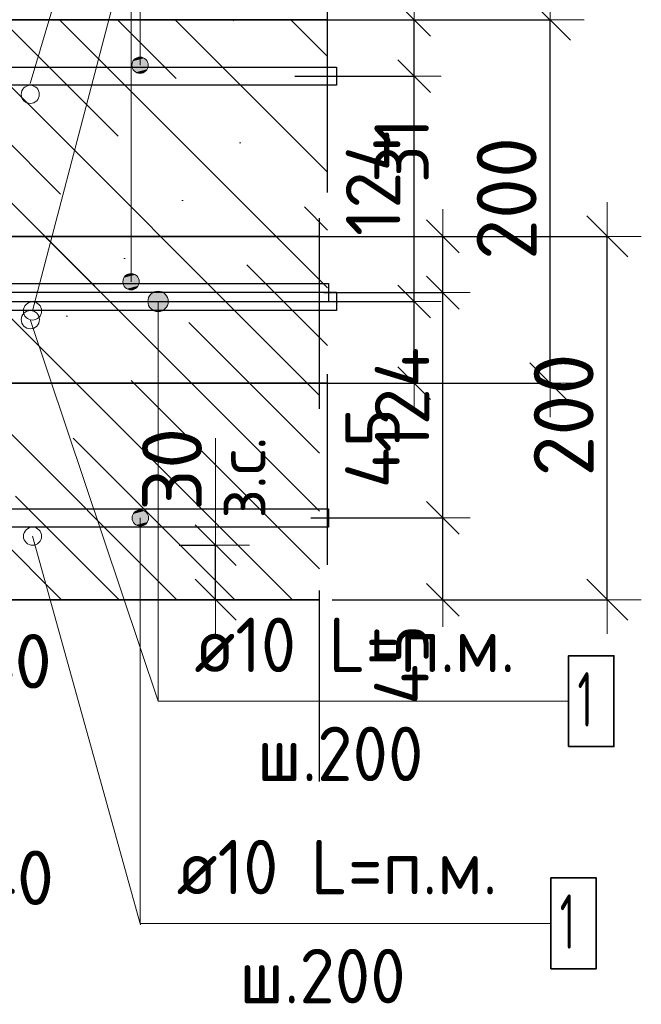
# Model space of a CAD drawing. Header units: metres. Extents: x -38 to 93, y -15 to 21.
# Tile 113 of 195: x 72.452 to 72.795, y 4.147 to 4.689. Entities that reach past the tile are written whole.
import ezdxf

# ---------------------------------------------------------------- set-up
doc = ezdxf.new("R2010")
doc.units = ezdxf.units.M
doc.header["$PDMODE"] = 65
doc.linetypes.add('______4', pattern=[0.135, 0.105, -0.03])
for name, color, linetype, lineweight in [('XR$3$Арм. стержнями верхней зоны', 180, 'Continuous', 35), ('XR$3$Арм. стержнями нижней зоны', 180, 'Continuous', 35), ('XR$3$Арм.стержн. Арматура края', 96, 'Continuous', 35), ('XR$3$ВК__отв в полу 1-2 эт', 220, 'Continuous', 25), ('XR$3$Размерная линия (1)', 7, 'Continuous', 13), ('XR$3$Размерная линия_ общее', 7, 'Continuous', 13), ('XR$5$Арм. стержнями верхней зоны', 180, 'Continuous', 35), ('XR$5$Арм. стержнями нижней зоны', 180, 'Continuous', 35), ('XR$5$Арм.стержн. Арматура края', 96, 'Continuous', 35), ('XR$5$ВК__отв в полу 1-2 эт', 220, 'Continuous', 25), ('XR$5$Размерная линия (1)', 7, 'Continuous', 13), ('XR$5$Размерная линия_ общее', 7, 'Continuous', 13)]:
    doc.layers.add(name, color=color, linetype=linetype, lineweight=lineweight)
doc.styles.add('ISOCPEUR', font='txt')
doc.dimstyles.new('DIMSTYLE_10', dxfattribs={"dimtxt": 0.033, "dimasz": 0.0375, "dimexe": 0, "dimexo": 0, "dimgap": 0.0165, "dimtad": 2, "dimdec": 0, "dimlfac": 1000, "dimrnd": 1, "dimzin": 12, "dimdsep": 46, "dimtxsty": 'ISOCPEUR', "dimblk1": 'ALL_ML_STRICH', "dimblk2": 'ALL_ML_STRICH', "dimsah": 1, "dimcen": 0, "dimclrd": 7, "dimclre": 256, "dimclrt": 7, "dimadec": 0, "dimazin": 0, "dimtfac": 1, "dimtdec": 0, "dimtix": 1, "dimtmove": 2, "dimatfit": 3, "dimfxl": 0, "dimtvp": 1.2, "dimtzin": 0, "dimlwd": 0, "dimlwe": -3, "dimarcsym": 0})
doc.dimstyles.new('DIMSTYLE_12', dxfattribs={"dimtxt": 0.03, "dimasz": 0.03, "dimexe": 0, "dimexo": 0, "dimgap": 0.015, "dimtad": 2, "dimdec": 0, "dimlfac": 1000, "dimrnd": 1, "dimzin": 12, "dimdsep": 46, "dimtxsty": 'ISOCPEUR', "dimblk1": 'ALL_ML_STRICH', "dimblk2": 'ALL_ML_STRICH', "dimsah": 1, "dimcen": 0, "dimclrd": 7, "dimclre": 256, "dimclrt": 7, "dimadec": 0, "dimazin": 0, "dimtfac": 1, "dimtdec": 0, "dimtix": 1, "dimtmove": 2, "dimatfit": 3, "dimfxl": 0, "dimtzin": 0, "dimlwd": 0, "dimlwe": -3, "dimarcsym": 0})
doc.dimstyles.new('DIMSTYLE_14', dxfattribs={"dimtxt": 0.03, "dimasz": 0.03, "dimexe": 0, "dimexo": 0, "dimgap": 0.015, "dimtad": 2, "dimdec": 0, "dimlfac": 1000, "dimrnd": 1, "dimzin": 12, "dimdsep": 46, "dimtxsty": 'ISOCPEUR', "dimblk1": 'ALL_ML_STRICH', "dimblk2": 'ALL_ML_STRICH', "dimsah": 1, "dimcen": 0, "dimclrd": 7, "dimclre": 256, "dimclrt": 7, "dimadec": 0, "dimazin": 0, "dimtfac": 1, "dimtdec": 0, "dimtix": 1, "dimtmove": 2, "dimatfit": 3, "dimfxl": 0, "dimtvp": 1.2, "dimtzin": 0, "dimlwd": 0, "dimlwe": -3, "dimarcsym": 0})
doc.dimstyles.new('DIMSTYLE_8', dxfattribs={"dimtxt": 0.033, "dimasz": 0.0375, "dimexe": 0, "dimexo": 0, "dimgap": 0.0165, "dimtad": 2, "dimdec": 0, "dimlfac": 1000, "dimrnd": 1, "dimzin": 12, "dimdsep": 46, "dimtxsty": 'ISOCPEUR', "dimblk1": 'ALL_ML_STRICH', "dimblk2": 'ALL_ML_STRICH', "dimsah": 1, "dimcen": 0, "dimclrd": 7, "dimclre": 256, "dimclrt": 7, "dimadec": 0, "dimazin": 0, "dimtfac": 1, "dimtdec": 0, "dimtix": 1, "dimtmove": 2, "dimatfit": 3, "dimfxl": 0, "dimtzin": 0, "dimlwd": 0, "dimlwe": -3, "dimarcsym": 0})
pattern_1 = [(135, (0, 0), (-0.031819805, -0.031819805), [0.4, -0.05, 0, -0.05]), (135, (-0.01591, -0.01591), (-0.031819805, -0.031819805), [0.8, -0.1, 0.1, -0.1])]

# ---------------------------------------------------------------- blocks, each defined once
blk = doc.blocks.new('ALL_ML_STRICH')
at = {"color": 0, "linetype": 'ByBlock', "lineweight": -2}
for p, q in [((0, -0.5), (0, 0.5)), ((-0.3, -0.3), (0.3, 0.3)), ((-1, 0), (0.5, 0))]:
    blk.add_line(p, q, dxfattribs=at)
blk = doc.blocks.new('*D72')
at = {"layer": 'DEFPOINTS', "color": 7, "linetype": 'Continuous', "lineweight": 13, "transparency": 33554687}
for p in [(72.36958, 4.30945), (72.40954, 4.26945), (72.36958, 4.19421)]:
    blk.add_point(p, dxfattribs=at)
at = {"layer": 'XR$3$Размерная линия (1)', "color": 9, "linetype": 'Continuous', "lineweight": -2, "true_color": 0xc7c7c7, "transparency": 33554687}
for p, q in [((72.36958, 4.28945), (72.36958, 4.19421)), ((72.40954, 4.24945), (72.40954, 4.19421))]:
    blk.add_line(p, q, dxfattribs=at)
at = {"layer": 'XR$3$Размерная линия (1)', "color": 7, "linetype": 'Continuous', "lineweight": -2, "transparency": 33554687}
blk.add_line((72.36958, 4.19421), (72.40954, 4.19421), dxfattribs=at)
at = {"layer": 'XR$3$Размерная линия (1)', "color": 7, "linetype": 'Continuous', "lineweight": 13, "transparency": 33554687, "xscale": 0.03, "yscale": 0.03, "zscale": 0.03, "rotation": 180}
blk.add_blockref('ALL_ML_STRICH', (72.36958, 4.19421), dxfattribs=at)
at = {"layer": 'XR$3$Размерная линия (1)', "color": 7, "linetype": 'Continuous', "lineweight": 13, "transparency": 33554687, "xscale": 0.03, "yscale": 0.03, "zscale": 0.03}
blk.add_blockref('ALL_ML_STRICH', (72.40954, 4.19421), dxfattribs=at)
at = {"layer": 'XR$3$Размерная линия (1)', "color": 7, "linetype": 'Continuous', "lineweight": 13, "transparency": 33554687, "insert": (72.44988, 4.21641), "char_height": 0.03, "width": 0.06, "attachment_point": 5, "style": 'ISOCPEUR'}
blk.add_mtext('\\A1;{40}', dxfattribs=at)
blk = doc.blocks.new('*D89')
at = {"layer": 'DEFPOINTS', "color": 7, "linetype": 'Continuous', "lineweight": 13, "transparency": 33554687}
for p in [(72.60446, 4.56945), (72.60446, 4.36945), (72.77601, 4.36945)]:
    blk.add_point(p, dxfattribs=at)
at = {"layer": 'XR$3$Размерная линия_ общее', "color": 253, "linetype": 'Continuous', "lineweight": -2, "true_color": 0xa0a0a0, "transparency": 33554687}
for p, q in [((72.62446, 4.56945), (72.77601, 4.56945)), ((72.62446, 4.36945), (72.77601, 4.36945))]:
    blk.add_line(p, q, dxfattribs=at)
at = {"layer": 'XR$3$Размерная линия_ общее', "color": 7, "linetype": 'Continuous', "lineweight": -2, "transparency": 33554687}
blk.add_line((72.77601, 4.36945), (72.77601, 4.56945), dxfattribs=at)
at = {"layer": 'XR$3$Размерная линия_ общее', "color": 7, "linetype": 'Continuous', "lineweight": 13, "transparency": 33554687, "xscale": 0.0375, "yscale": 0.0375, "zscale": 0.0375}
for p, rotation in [((72.77601, 4.56945), 90), ((72.77601, 4.36945), 270)]:
    blk.add_blockref('ALL_ML_STRICH', p, dxfattribs=dict(at, rotation=rotation))
at = {"layer": 'XR$3$Размерная линия_ общее', "color": 7, "linetype": 'Continuous', "lineweight": 13, "transparency": 33554687, "insert": (72.75201, 4.4711), "char_height": 0.033, "width": 0.099, "attachment_point": 5, "rotation": 90, "style": 'ISOCPEUR'}
blk.add_mtext('\\A1;{200}', dxfattribs=at)
blk = doc.blocks.new('*D184')
at = {"layer": 'DEFPOINTS', "color": 7, "linetype": 'Continuous', "lineweight": 13, "transparency": 33554687}
for p in [(72.59287, 4.41445), (72.60572, 4.36945), (72.68553, 4.36945)]:
    blk.add_point(p, dxfattribs=at)
at = {"layer": 'XR$3$Размерная линия (1)', "color": 9, "linetype": 'Continuous', "lineweight": -2, "true_color": 0xc7c7c7, "transparency": 33554687}
for p, q in [((72.61287, 4.41445), (72.68553, 4.41445)), ((72.62572, 4.36945), (72.68553, 4.36945))]:
    blk.add_line(p, q, dxfattribs=at)
at = {"layer": 'XR$3$Размерная линия (1)', "color": 7, "linetype": 'Continuous', "lineweight": -2, "transparency": 33554687}
blk.add_line((72.68553, 4.36945), (72.68553, 4.41445), dxfattribs=at)
at = {"layer": 'XR$3$Размерная линия (1)', "color": 7, "linetype": 'Continuous', "lineweight": 13, "transparency": 33554687, "xscale": 0.03, "yscale": 0.03, "zscale": 0.03}
for p, rotation in [((72.68553, 4.41445), 90), ((72.68553, 4.36945), 270)]:
    blk.add_blockref('ALL_ML_STRICH', p, dxfattribs=dict(at, rotation=rotation))
at = {"layer": 'XR$3$Размерная линия (1)', "color": 7, "linetype": 'Continuous', "lineweight": 13, "transparency": 33554687, "insert": (72.66267, 4.33371), "char_height": 0.03, "width": 0.06, "attachment_point": 5, "rotation": 90, "style": 'ISOCPEUR'}
blk.add_mtext('\\A1;{45}', dxfattribs=at)
blk = doc.blocks.new('*D185')
at = {"layer": 'DEFPOINTS', "color": 7, "linetype": 'Continuous', "lineweight": 13, "transparency": 33554687}
for p in [(72.5999, 4.53845), (72.59287, 4.41445), (72.68553, 4.41445)]:
    blk.add_point(p, dxfattribs=at)
at = {"layer": 'XR$3$Размерная линия (1)', "color": 9, "linetype": 'Continuous', "lineweight": -2, "true_color": 0xc7c7c7, "transparency": 33554687}
for p, q in [((72.6199, 4.53845), (72.68553, 4.53845)), ((72.61287, 4.41445), (72.68553, 4.41445))]:
    blk.add_line(p, q, dxfattribs=at)
at = {"layer": 'XR$3$Размерная линия (1)', "color": 7, "linetype": 'Continuous', "lineweight": -2, "transparency": 33554687}
blk.add_line((72.68553, 4.41445), (72.68553, 4.53845), dxfattribs=at)
at = {"layer": 'XR$3$Размерная линия (1)', "color": 7, "linetype": 'Continuous', "lineweight": 13, "transparency": 33554687, "xscale": 0.03, "yscale": 0.03, "zscale": 0.03}
for p, rotation in [((72.68553, 4.53845), 90), ((72.68553, 4.41445), 270)]:
    blk.add_blockref('ALL_ML_STRICH', p, dxfattribs=dict(at, rotation=rotation))
at = {"layer": 'XR$3$Размерная линия (1)', "color": 7, "linetype": 'Continuous', "lineweight": 13, "transparency": 33554687, "insert": (72.66303, 4.47945), "char_height": 0.03, "width": 0.09, "attachment_point": 5, "rotation": 90, "style": 'ISOCPEUR'}
blk.add_mtext('\\A1;{124}', dxfattribs=at)
blk = doc.blocks.new('*D186')
at = {"layer": 'DEFPOINTS', "color": 7, "linetype": 'Continuous', "lineweight": 13, "transparency": 33554687}
for p in [(72.58203, 4.56945), (72.5999, 4.53845), (72.68553, 4.53845)]:
    blk.add_point(p, dxfattribs=at)
at = {"layer": 'XR$3$Размерная линия (1)', "color": 9, "linetype": 'Continuous', "lineweight": -2, "true_color": 0xc7c7c7, "transparency": 33554687}
for p, q in [((72.60203, 4.56945), (72.68553, 4.56945)), ((72.6199, 4.53845), (72.68553, 4.53845))]:
    blk.add_line(p, q, dxfattribs=at)
at = {"layer": 'XR$3$Размерная линия (1)', "color": 7, "linetype": 'Continuous', "lineweight": -2, "transparency": 33554687}
blk.add_line((72.68553, 4.53845), (72.68553, 4.56945), dxfattribs=at)
at = {"layer": 'XR$3$Размерная линия (1)', "color": 7, "linetype": 'Continuous', "lineweight": 13, "transparency": 33554687, "xscale": 0.03, "yscale": 0.03, "zscale": 0.03}
for p, rotation in [((72.68553, 4.56945), 90), ((72.68553, 4.53845), 270)]:
    blk.add_blockref('ALL_ML_STRICH', p, dxfattribs=dict(at, rotation=rotation))
at = {"layer": 'XR$3$Размерная линия (1)', "color": 7, "linetype": 'Continuous', "lineweight": 13, "transparency": 33554687, "insert": (72.66279, 4.61674), "char_height": 0.03, "width": 0.06, "attachment_point": 5, "rotation": 90, "style": 'ISOCPEUR'}
blk.add_mtext('\\A1;{31}', dxfattribs=at)
blk = doc.blocks.new('*D321')
at = {"layer": 'DEFPOINTS', "color": 7, "linetype": 'Continuous', "lineweight": 13, "transparency": 33554687}
for p in [(72.52037, 4.39945), (72.52037, 4.36945), (72.56036, 4.36945)]:
    blk.add_point(p, dxfattribs=at)
at = {"layer": 'XR$3$Размерная линия_ общее', "color": 253, "linetype": 'Continuous', "lineweight": -2, "true_color": 0xa0a0a0, "transparency": 33554687}
for p, q in [((72.54037, 4.39945), (72.56036, 4.39945)), ((72.54037, 4.36945), (72.56036, 4.36945))]:
    blk.add_line(p, q, dxfattribs=at)
at = {"layer": 'XR$3$Размерная линия_ общее', "color": 7, "linetype": 'Continuous', "lineweight": -2, "transparency": 33554687}
blk.add_line((72.56036, 4.36945), (72.56036, 4.39945), dxfattribs=at)
at = {"layer": 'XR$3$Размерная линия_ общее', "color": 7, "linetype": 'Continuous', "lineweight": 13, "transparency": 33554687, "xscale": 0.0375, "yscale": 0.0375, "zscale": 0.0375}
for p, rotation in [((72.56036, 4.39945), 90), ((72.56036, 4.36945), 270)]:
    blk.add_blockref('ALL_ML_STRICH', p, dxfattribs=dict(at, rotation=rotation))
at = {"layer": 'XR$3$Размерная линия_ общее', "color": 7, "linetype": 'Continuous', "lineweight": 13, "transparency": 33554687, "insert": (72.5609, 4.41411), "char_height": 0.027, "width": 0.00135, "attachment_point": 1, "rotation": 90, "line_spacing_factor": 0.60241, "style": 'ISOCPEUR'}
blk.add_mtext('з.с.', dxfattribs=at)
at = {"layer": 'XR$3$Размерная линия_ общее', "color": 7, "linetype": 'Continuous', "lineweight": 13, "transparency": 33554687, "insert": (72.53636, 4.44117), "char_height": 0.033, "width": 0.066, "attachment_point": 5, "rotation": 90, "style": 'ISOCPEUR'}
blk.add_mtext('\\A1;{30}', dxfattribs=at)
blk = doc.blocks.new('*D529')
at = {"layer": 'DEFPOINTS', "color": 7, "linetype": 'Continuous', "lineweight": 13, "transparency": 33554687}
for p in [(72.36834, 4.42864), (72.4083, 4.38864), (72.36834, 4.3134)]:
    blk.add_point(p, dxfattribs=at)
at = {"layer": 'XR$5$Размерная линия (1)', "color": 9, "linetype": 'Continuous', "lineweight": -2, "true_color": 0xc7c7c7, "transparency": 33554687}
for p, q in [((72.36834, 4.40864), (72.36834, 4.3134)), ((72.4083, 4.36864), (72.4083, 4.3134))]:
    blk.add_line(p, q, dxfattribs=at)
at = {"layer": 'XR$5$Размерная линия (1)', "color": 7, "linetype": 'Continuous', "lineweight": -2, "transparency": 33554687}
blk.add_line((72.36834, 4.3134), (72.4083, 4.3134), dxfattribs=at)
at = {"layer": 'XR$5$Размерная линия (1)', "color": 7, "linetype": 'Continuous', "lineweight": 13, "transparency": 33554687, "xscale": 0.03, "yscale": 0.03, "zscale": 0.03, "rotation": 180}
blk.add_blockref('ALL_ML_STRICH', (72.36834, 4.3134), dxfattribs=at)
at = {"layer": 'XR$5$Размерная линия (1)', "color": 7, "linetype": 'Continuous', "lineweight": 13, "transparency": 33554687, "xscale": 0.03, "yscale": 0.03, "zscale": 0.03}
blk.add_blockref('ALL_ML_STRICH', (72.4083, 4.3134), dxfattribs=at)
at = {"layer": 'XR$5$Размерная линия (1)', "color": 7, "linetype": 'Continuous', "lineweight": 13, "transparency": 33554687, "insert": (72.44864, 4.3356), "char_height": 0.03, "width": 0.06, "attachment_point": 5, "style": 'ISOCPEUR'}
blk.add_mtext('\\A1;{40}', dxfattribs=at)
blk = doc.blocks.new('*D530')
at = {"layer": 'DEFPOINTS', "color": 7, "linetype": 'Continuous', "lineweight": 13, "transparency": 33554687}
for p in [(72.57307, 4.68864), (72.57307, 4.48864), (72.74461, 4.48864)]:
    blk.add_point(p, dxfattribs=at)
at = {"layer": 'XR$5$Размерная линия_ общее', "color": 253, "linetype": 'Continuous', "lineweight": -2, "true_color": 0xa0a0a0, "transparency": 33554687}
for p, q in [((72.59307, 4.68864), (72.74461, 4.68864)), ((72.59307, 4.48864), (72.74461, 4.48864))]:
    blk.add_line(p, q, dxfattribs=at)
at = {"layer": 'XR$5$Размерная линия_ общее', "color": 7, "linetype": 'Continuous', "lineweight": -2, "transparency": 33554687}
blk.add_line((72.74461, 4.48864), (72.74461, 4.68864), dxfattribs=at)
at = {"layer": 'XR$5$Размерная линия_ общее', "color": 7, "linetype": 'Continuous', "lineweight": 13, "transparency": 33554687, "xscale": 0.0375, "yscale": 0.0375, "zscale": 0.0375}
for p, rotation in [((72.74461, 4.68864), 90), ((72.74461, 4.48864), 270)]:
    blk.add_blockref('ALL_ML_STRICH', p, dxfattribs=dict(at, rotation=rotation))
at = {"layer": 'XR$5$Размерная линия_ общее', "color": 7, "linetype": 'Continuous', "lineweight": 13, "transparency": 33554687, "insert": (72.72061, 4.59029), "char_height": 0.033, "width": 0.099, "attachment_point": 5, "rotation": 90, "style": 'ISOCPEUR'}
blk.add_mtext('\\A1;{200}', dxfattribs=at)
blk = doc.blocks.new('*D627')
at = {"layer": 'DEFPOINTS', "color": 7, "linetype": 'Continuous', "lineweight": 13, "transparency": 33554687}
for p in [(72.57695, 4.53364), (72.5898, 4.48864), (72.66961, 4.48864)]:
    blk.add_point(p, dxfattribs=at)
at = {"layer": 'XR$5$Размерная линия (1)', "color": 9, "linetype": 'Continuous', "lineweight": -2, "true_color": 0xc7c7c7, "transparency": 33554687}
for p, q in [((72.59695, 4.53364), (72.66961, 4.53364)), ((72.6098, 4.48864), (72.66961, 4.48864))]:
    blk.add_line(p, q, dxfattribs=at)
at = {"layer": 'XR$5$Размерная линия (1)', "color": 7, "linetype": 'Continuous', "lineweight": -2, "transparency": 33554687}
blk.add_line((72.66961, 4.48864), (72.66961, 4.53364), dxfattribs=at)
at = {"layer": 'XR$5$Размерная линия (1)', "color": 7, "linetype": 'Continuous', "lineweight": 13, "transparency": 33554687, "xscale": 0.03, "yscale": 0.03, "zscale": 0.03}
for p, rotation in [((72.66961, 4.53364), 90), ((72.66961, 4.48864), 270)]:
    blk.add_blockref('ALL_ML_STRICH', p, dxfattribs=dict(at, rotation=rotation))
at = {"layer": 'XR$5$Размерная линия (1)', "color": 7, "linetype": 'Continuous', "lineweight": 13, "transparency": 33554687, "insert": (72.64675, 4.4529), "char_height": 0.03, "width": 0.06, "attachment_point": 5, "rotation": 90, "style": 'ISOCPEUR'}
blk.add_mtext('\\A1;{45}', dxfattribs=at)
blk = doc.blocks.new('*D628')
at = {"layer": 'DEFPOINTS', "color": 7, "linetype": 'Continuous', "lineweight": 13, "transparency": 33554687}
for p in [(72.58398, 4.65764), (72.57695, 4.53364), (72.66961, 4.53364)]:
    blk.add_point(p, dxfattribs=at)
at = {"layer": 'XR$5$Размерная линия (1)', "color": 9, "linetype": 'Continuous', "lineweight": -2, "true_color": 0xc7c7c7, "transparency": 33554687}
for p, q in [((72.60398, 4.65764), (72.66961, 4.65764)), ((72.59695, 4.53364), (72.66961, 4.53364))]:
    blk.add_line(p, q, dxfattribs=at)
at = {"layer": 'XR$5$Размерная линия (1)', "color": 7, "linetype": 'Continuous', "lineweight": -2, "transparency": 33554687}
blk.add_line((72.66961, 4.53364), (72.66961, 4.65764), dxfattribs=at)
at = {"layer": 'XR$5$Размерная линия (1)', "color": 7, "linetype": 'Continuous', "lineweight": 13, "transparency": 33554687, "xscale": 0.03, "yscale": 0.03, "zscale": 0.03}
for p, rotation in [((72.66961, 4.65764), 90), ((72.66961, 4.53364), 270)]:
    blk.add_blockref('ALL_ML_STRICH', p, dxfattribs=dict(at, rotation=rotation))
at = {"layer": 'XR$5$Размерная линия (1)', "color": 7, "linetype": 'Continuous', "lineweight": 13, "transparency": 33554687, "insert": (72.64711, 4.59864), "char_height": 0.03, "width": 0.09, "attachment_point": 5, "rotation": 90, "style": 'ISOCPEUR'}
blk.add_mtext('\\A1;{124}', dxfattribs=at)
blk = doc.blocks.new('*D629')
at = {"layer": 'DEFPOINTS', "color": 7, "linetype": 'Continuous', "lineweight": 13, "transparency": 33554687}
for p in [(72.56611, 4.68864), (72.58398, 4.65764), (72.66961, 4.65764)]:
    blk.add_point(p, dxfattribs=at)
at = {"layer": 'XR$5$Размерная линия (1)', "color": 9, "linetype": 'Continuous', "lineweight": -2, "true_color": 0xc7c7c7, "transparency": 33554687}
for p, q in [((72.58611, 4.68864), (72.66961, 4.68864)), ((72.60398, 4.65764), (72.66961, 4.65764))]:
    blk.add_line(p, q, dxfattribs=at)
at = {"layer": 'XR$5$Размерная линия (1)', "color": 7, "linetype": 'Continuous', "lineweight": -2, "transparency": 33554687}
blk.add_line((72.66961, 4.65764), (72.66961, 4.68864), dxfattribs=at)
at = {"layer": 'XR$5$Размерная линия (1)', "color": 7, "linetype": 'Continuous', "lineweight": 13, "transparency": 33554687, "xscale": 0.03, "yscale": 0.03, "zscale": 0.03}
for p, rotation in [((72.66961, 4.68864), 90), ((72.66961, 4.65764), 270)]:
    blk.add_blockref('ALL_ML_STRICH', p, dxfattribs=dict(at, rotation=rotation))
at = {"layer": 'XR$5$Размерная линия (1)', "color": 7, "linetype": 'Continuous', "lineweight": 13, "transparency": 33554687, "insert": (72.64687, 4.73593), "char_height": 0.03, "width": 0.06, "attachment_point": 5, "rotation": 90, "style": 'ISOCPEUR'}
blk.add_mtext('\\A1;{31}', dxfattribs=at)
blk = doc.blocks.new('*D654')
at = {"layer": 'DEFPOINTS', "color": 7, "linetype": 'Continuous', "lineweight": 13, "transparency": 33554687}
for p in [(72.37963, 4.68864), (72.37963, 4.66264), (72.41962, 4.66264)]:
    blk.add_point(p, dxfattribs=at)
at = {"layer": 'XR$5$Размерная линия_ общее', "color": 253, "linetype": 'Continuous', "lineweight": -2, "true_color": 0xa0a0a0, "transparency": 33554687}
for p, q in [((72.39963, 4.68864), (72.41962, 4.68864)), ((72.39963, 4.66264), (72.41962, 4.66264))]:
    blk.add_line(p, q, dxfattribs=at)
at = {"layer": 'XR$5$Размерная линия_ общее', "color": 7, "linetype": 'Continuous', "lineweight": -2, "transparency": 33554687}
blk.add_line((72.41962, 4.66264), (72.41962, 4.68864), dxfattribs=at)
at = {"layer": 'XR$5$Размерная линия_ общее', "color": 7, "linetype": 'Continuous', "lineweight": 13, "transparency": 33554687, "xscale": 0.0375, "yscale": 0.0375, "zscale": 0.0375}
for p, rotation in [((72.41962, 4.68864), 90), ((72.41962, 4.66264), 270)]:
    blk.add_blockref('ALL_ML_STRICH', p, dxfattribs=dict(at, rotation=rotation))
at = {"layer": 'XR$5$Размерная линия_ общее', "color": 7, "linetype": 'Continuous', "lineweight": 13, "transparency": 33554687, "insert": (72.41916, 4.706), "char_height": 0.027, "width": 0.00135, "attachment_point": 1, "rotation": 90, "line_spacing_factor": 0.60241, "style": 'ISOCPEUR'}
blk.add_mtext('з.с.', dxfattribs=at)
at = {"layer": 'XR$5$Размерная линия_ общее', "color": 7, "linetype": 'Continuous', "lineweight": 13, "transparency": 33554687, "insert": (72.39562, 4.72636), "char_height": 0.033, "width": 0.066, "attachment_point": 5, "rotation": 90, "style": 'ISOCPEUR'}
blk.add_mtext('\\A1;{26}', dxfattribs=at)

msp = doc.modelspace()

# ---------------------------------------------------------------- hatches: boundary and pattern name
at = {"linetype": 'Continuous', "lineweight": 13, "transparency": 33554687}
h = msp.add_hatch(dxfattribs=at)
h.set_pattern_fill('__________540', scale=0.015, style=0, pattern_type=2)
h.set_pattern_definition(pattern_1)
h.paths.add_polyline_path([(72.15831, 4.68864), (72.15831, 4.48864), (72.62198, 4.48864), (72.62198, 4.68864)], flags=0)
h = msp.add_hatch(dxfattribs=at)
h.set_pattern_fill('__________540', scale=0.015, style=0, pattern_type=2)
h.set_pattern_definition(pattern_1)
h.paths.add_polyline_path([(72.15958, 4.56945), (72.15958, 4.36945), (72.61754, 4.36945), (72.61754, 4.56945)], flags=0)
at = {"layer": 'XR$3$Арм. стержнями верхней зоны', "linetype": 'Continuous', "lineweight": 13, "transparency": 33554687}
for points in [[(72.51608, 4.54832), (72.51158, 4.54832), (72.50996, 4.5467)], [(72.51608, 4.54832), (72.50996, 4.5467), (72.5177, 4.5467)], [(72.51158, 4.54832), (72.51608, 4.54832), (72.51383, 4.54895)], [(72.5177, 4.5467), (72.50996, 4.5467), (72.50933, 4.54445)], [(72.5177, 4.5467), (72.50933, 4.54445), (72.51833, 4.54445)], [(72.51833, 4.54445), (72.50933, 4.54445), (72.50996, 4.5422)], [(72.51833, 4.54445), (72.50996, 4.5422), (72.5177, 4.5422)], [(72.5177, 4.5422), (72.50996, 4.5422), (72.51158, 4.54058)], [(72.5177, 4.5422), (72.51158, 4.54058), (72.51608, 4.54058)], [(72.51608, 4.54058), (72.51158, 4.54058), (72.51383, 4.53995)]]:
    msp.add_hatch(color=7, dxfattribs=at).paths.add_polyline_path(points)
at = {"layer": 'XR$3$Арм. стержнями нижней зоны', "linetype": 'Continuous', "lineweight": 13, "transparency": 33554687}
for points in [[(72.51505, 4.4167), (72.52279, 4.4167), (72.52117, 4.41832)], [(72.51505, 4.4167), (72.52117, 4.41832), (72.51667, 4.41832)], [(72.51667, 4.41832), (72.52117, 4.41832), (72.51892, 4.41895)], [(72.51442, 4.41445), (72.52342, 4.41445), (72.52279, 4.4167)], [(72.51442, 4.41445), (72.52279, 4.4167), (72.51505, 4.4167)], [(72.51505, 4.4122), (72.52342, 4.41445), (72.51442, 4.41445)], [(72.51505, 4.4122), (72.52279, 4.4122), (72.52342, 4.41445)], [(72.51667, 4.41058), (72.52279, 4.4122), (72.51505, 4.4122)], [(72.51667, 4.41058), (72.52117, 4.41058), (72.52279, 4.4122)], [(72.52117, 4.41058), (72.51667, 4.41058), (72.51892, 4.40995)]]:
    msp.add_hatch(color=7, dxfattribs=at).paths.add_polyline_path(points)
at = {"layer": 'XR$5$Арм. стержнями верхней зоны', "linetype": 'Continuous', "lineweight": 13, "transparency": 33554687}
for points in [[(72.52104, 4.66751), (72.51654, 4.66751), (72.51492, 4.66589)], [(72.52104, 4.66751), (72.51492, 4.66589), (72.52266, 4.66589)], [(72.51654, 4.66751), (72.52104, 4.66751), (72.51879, 4.66814)], [(72.52266, 4.66589), (72.51492, 4.66589), (72.51429, 4.66364)], [(72.52266, 4.66589), (72.51429, 4.66364), (72.52329, 4.66364)], [(72.52329, 4.66364), (72.51429, 4.66364), (72.51492, 4.66139)], [(72.52329, 4.66364), (72.51492, 4.66139), (72.52266, 4.66139)], [(72.52266, 4.66139), (72.51492, 4.66139), (72.51654, 4.65977)], [(72.52266, 4.66139), (72.51654, 4.65977), (72.52104, 4.65977)], [(72.52104, 4.65977), (72.51654, 4.65977), (72.51879, 4.65914)]]:
    msp.add_hatch(color=7, dxfattribs=at).paths.add_polyline_path(points)
at = {"layer": 'XR$5$Арм. стержнями нижней зоны', "linetype": 'Continuous', "lineweight": 13, "transparency": 33554687}
for points in [[(72.52305, 4.53364), (72.5343, 4.53364), (72.53351, 4.53645)], [(72.52305, 4.53364), (72.53351, 4.53645), (72.52384, 4.53645)], [(72.52384, 4.53645), (72.53351, 4.53645), (72.53149, 4.53848)], [(72.52384, 4.53645), (72.53149, 4.53848), (72.52586, 4.53848)], [(72.52586, 4.53848), (72.53149, 4.53848), (72.52868, 4.53926)], [(72.52384, 4.53083), (72.5343, 4.53364), (72.52305, 4.53364)], [(72.52384, 4.53083), (72.53351, 4.53083), (72.5343, 4.53364)], [(72.52586, 4.5288), (72.53351, 4.53083), (72.52384, 4.53083)], [(72.52586, 4.5288), (72.53149, 4.5288), (72.53351, 4.53083)], [(72.53149, 4.5288), (72.52586, 4.5288), (72.52868, 4.52801)]]:
    msp.add_hatch(color=7, dxfattribs=at).paths.add_polyline_path(points)

# ---------------------------------------------------------------- linework, layer by layer
at = {"color": 7, "linetype": '______4', "lineweight": 25, "transparency": 33554687}
for p, q in [((72.62198, 4.38864), (72.62198, 4.78864)), ((72.61754, 4.26945), (72.61754, 4.66945))]:
    msp.add_line(p, q, dxfattribs=at)
at = {"color": 7, "linetype": 'Continuous', "lineweight": 35, "transparency": 33554687}
for p, q in [((72.62198, 4.68864), (72.15831, 4.68864)), ((72.61754, 4.56945), (72.15958, 4.56945)), ((72.4083, 4.48864), (72.62198, 4.48864)), ((72.40958, 4.36945), (72.61754, 4.36945))]:
    msp.add_line(p, q, dxfattribs=at)
at = {"color": 7, "linetype": 'Continuous', "lineweight": 13, "transparency": 33554687}
for p, q in [((72.45834, 4.52359), (72.52868, 4.31359)), ((72.56036, 4.39945), (72.56036, 4.45845))]:
    msp.add_line(p, q, dxfattribs=at)
for centre in [(72.45831, 4.64759), (72.45954, 4.5284), (72.45834, 4.52359), (72.45958, 4.4044)]:
    msp.add_circle(centre, 0.005, dxfattribs=at)
at = {"layer": 'XR$3$Арм. стержнями верхней зоны', "color": 7, "linetype": 'Continuous', "lineweight": 13, "transparency": 33554687}
for p, q in [((72.51383, 4.73397), (72.51383, 4.54445)), ((72.51383, 4.54895), (72.51383, 4.54895)), ((72.50933, 4.54445), (72.50933, 4.54445)), ((72.51833, 4.54445), (72.51833, 4.54445)), ((72.51383, 4.53995), (72.51383, 4.53995))]:
    msp.add_line(p, q, dxfattribs=at)
at = {"layer": 'XR$3$Арм. стержнями верхней зоны', "color": 4, "linetype": 'Continuous', "lineweight": 25, "transparency": 33554687}
msp.add_lwpolyline([(72.18458, 4.54345), (72.62254, 4.54345), (72.62254, 4.53345), (72.18458, 4.53345), (72.18458, 4.54345)], dxfattribs=at)
at = {"layer": 'XR$3$Арм. стержнями верхней зоны', "color": 7, "linetype": 'Continuous', "lineweight": 13, "transparency": 33554687}
msp.add_circle((72.51383, 4.54445), 0.0045, dxfattribs=at)
at = {"layer": 'XR$3$Арм. стержнями нижней зоны', "color": 7, "linetype": 'Continuous', "lineweight": 13, "transparency": 33554687}
for p, q in [((72.51892, 4.41895), (72.51892, 4.41895)), ((72.51442, 4.41445), (72.51442, 4.41445)), ((72.51892, 4.19129), (72.51892, 4.41445)), ((72.52342, 4.41445), (72.52342, 4.41445)), ((72.51892, 4.40995), (72.51892, 4.40995)), ((72.51892, 4.19129), (72.74492, 4.19129))]:
    msp.add_line(p, q, dxfattribs=at)
at = {"layer": 'XR$3$Арм. стержнями нижней зоны', "color": 4, "linetype": 'Continuous', "lineweight": 25, "transparency": 33554687}
msp.add_lwpolyline([(72.18458, 4.41945), (72.62254, 4.41945), (72.62254, 4.40945), (72.18458, 4.40945), (72.18458, 4.41945)], dxfattribs=at)
at = {"layer": 'XR$3$Арм. стержнями нижней зоны', "color": 7, "linetype": 'Continuous', "lineweight": 35, "transparency": 33554687}
msp.add_lwpolyline([(72.74492, 4.16629), (72.76992, 4.16629), (72.76992, 4.21629), (72.74492, 4.21629), (72.74492, 4.16629)], dxfattribs=at)
at = {"layer": 'XR$3$Арм. стержнями нижней зоны', "color": 7, "linetype": 'Continuous', "lineweight": 13, "transparency": 33554687}
msp.add_circle((72.51892, 4.41445), 0.0045, dxfattribs=at)
at = {"layer": 'XR$3$Арм.стержн. Арматура края', "color": 4, "linetype": 'Continuous', "lineweight": 25, "transparency": 33554687}
for points in [[(72.21314, 4.54345), (72.62254, 4.54345), (72.62254, 4.53345), (72.21384, 4.53345)], [(72.21384, 4.41945), (72.62254, 4.41945), (72.62254, 4.40945)], [(72.62254, 4.40945), (72.21314, 4.40945)]]:
    msp.add_lwpolyline(points, dxfattribs=at)
at = {"layer": 'XR$3$ВК__отв в полу 1-2 эт', "color": 7, "linetype": 'Continuous', "lineweight": 13, "transparency": 33554687}
for p, q in [((72.45954, 4.5284), (72.5138, 4.73499)), ((72.45958, 4.4044), (72.51904, 4.19047))]:
    msp.add_line(p, q, dxfattribs=at)
at = {"layer": 'XR$5$Арм. стержнями верхней зоны', "color": 7, "linetype": 'Continuous', "lineweight": 13, "transparency": 33554687}
for p, q in [((72.51879, 4.85958), (72.51879, 4.66364)), ((72.51879, 4.66814), (72.51879, 4.66814)), ((72.51429, 4.66364), (72.51429, 4.66364)), ((72.52329, 4.66364), (72.52329, 4.66364)), ((72.51879, 4.65914), (72.51879, 4.65914))]:
    msp.add_line(p, q, dxfattribs=at)
at = {"layer": 'XR$5$Арм. стержнями верхней зоны', "color": 4, "linetype": 'Continuous', "lineweight": 25, "transparency": 33554687}
msp.add_lwpolyline([(72.1833, 4.66264), (72.62698, 4.66264), (72.62698, 4.65264), (72.1833, 4.65264), (72.1833, 4.66264)], dxfattribs=at)
at = {"layer": 'XR$5$Арм. стержнями верхней зоны', "color": 7, "linetype": 'Continuous', "lineweight": 13, "transparency": 33554687}
msp.add_circle((72.51879, 4.66364), 0.0045, dxfattribs=at)
at = {"layer": 'XR$5$Арм. стержнями нижней зоны', "color": 7, "linetype": 'Continuous', "lineweight": 13, "transparency": 33554687}
for p, q in [((72.52868, 4.53926), (72.52868, 4.53926)), ((72.52305, 4.53364), (72.52305, 4.53364)), ((72.52868, 4.31359), (72.52868, 4.53364)), ((72.5343, 4.53364), (72.5343, 4.53364)), ((72.52868, 4.52801), (72.52868, 4.52801)), ((72.52868, 4.31359), (72.75468, 4.31359))]:
    msp.add_line(p, q, dxfattribs=at)
at = {"layer": 'XR$5$Арм. стержнями нижней зоны', "color": 4, "linetype": 'Continuous', "lineweight": 25, "transparency": 33554687}
msp.add_lwpolyline([(72.1833, 4.53864), (72.62698, 4.53864), (72.62698, 4.52864), (72.1833, 4.52864), (72.1833, 4.53864)], dxfattribs=at)
at = {"layer": 'XR$5$Арм. стержнями нижней зоны', "color": 7, "linetype": 'Continuous', "lineweight": 35, "transparency": 33554687}
msp.add_lwpolyline([(72.75468, 4.28859), (72.77968, 4.28859), (72.77968, 4.33859), (72.75468, 4.33859), (72.75468, 4.28859)], dxfattribs=at)
at = {"layer": 'XR$5$Арм. стержнями нижней зоны', "color": 7, "linetype": 'Continuous', "lineweight": 13, "transparency": 33554687}
msp.add_circle((72.52868, 4.53364), 0.00563, dxfattribs=at)
at = {"layer": 'XR$5$Арм.стержн. Арматура края', "color": 4, "linetype": 'Continuous', "lineweight": 25, "transparency": 33554687}
for points in [[(72.21187, 4.66264), (72.62698, 4.66264), (72.62698, 4.65264), (72.21256, 4.65264)], [(72.21256, 4.53864), (72.62698, 4.53864), (72.62698, 4.52864)], [(72.62698, 4.52864), (72.21187, 4.52864)]]:
    msp.add_lwpolyline(points, dxfattribs=at)
at = {"layer": 'XR$5$ВК__отв в полу 1-2 эт', "color": 7, "linetype": 'Continuous', "lineweight": 13, "transparency": 33554687}
msp.add_line((72.45831, 4.65359), (72.51879, 4.85958), dxfattribs=at)

# ---------------------------------------------------------------- texts
at = {"layer": 'XR$3$Арм. стержнями нижней зоны', "color": 7, "linetype": 'Continuous', "lineweight": 25, "transparency": 33554687, "char_height": 0.03, "attachment_point": 7, "style": 'ISOCPEUR'}
for s, insert, width in [('\\W0.94;ø10 L=п.м.', (72.53892, 4.20729), 0.1999831), ('\\W0.56;1', (72.74992, 4.17729), 0.0233333), ('\\W0.95;ш.200 ', (72.57342, 4.14729), 0.1311996)]:
    msp.add_mtext(s, dxfattribs=dict(at, insert=insert, width=width))
at = {"layer": 'XR$5$Арм. стержнями нижней зоны', "color": 7, "linetype": 'Continuous', "lineweight": 25, "transparency": 33554687, "char_height": 0.03, "attachment_point": 7, "style": 'ISOCPEUR'}
for s, insert, width in [('\\W0.94;ø10 L=п.м.', (72.54868, 4.32959), 0.1999832), ('\\W0.56;1', (72.75968, 4.29959), 0.0233333), ('\\W0.95;ш.200 ', (72.58318, 4.26959), 0.1311995)]:
    msp.add_mtext(s, dxfattribs=dict(at, insert=insert, width=width))

# ---------------------------------------------------------------- dimensions: what is measured, and where the dimension line sits
at = {"layer": 'XR$3$Размерная линия (1)', "color": 7, "linetype": 'Continuous', "lineweight": 13, "transparency": 33554687}
for base, p1, p2, dimstyle, picture, middle in [((72.68553, 4.56945), (72.6199, 4.53845), (72.60203, 4.56945), 'DIMSTYLE_14', '*D186', (72.66279, 4.61674)), ((72.68553, 4.53845), (72.61287, 4.41445), (72.6199, 4.53845), 'DIMSTYLE_12', '*D185', (72.66303, 4.47945)), ((72.68553, 4.41445), (72.62572, 4.36945), (72.61287, 4.41445), 'DIMSTYLE_14', '*D184', (72.66267, 4.33371))]:
    dim = msp.add_linear_dim(base=base, p1=p1, p2=p2, angle=90, dimstyle=dimstyle, override={"dimpost": '<>', "dimclrd": 7, "dimclre": 9, "dimclrt": 7, "dimlwd": 0, "dimlwe": 65533}, dxfattribs=at)
    dim.commit()
    dim.dimension.update_dxf_attribs({"geometry": picture, "text_midpoint": middle, "dimtype": 160})
dim = msp.add_linear_dim(base=(72.40954, 4.19421), p1=(72.36958, 4.28945), p2=(72.40954, 4.24945), dimstyle='DIMSTYLE_14', override={"dimpost": '<>', "dimclrd": 7, "dimclre": 9, "dimclrt": 7, "dimlwd": 0, "dimlwe": 65533}, dxfattribs=at)
dim.commit()
dim.dimension.update_dxf_attribs({"geometry": '*D72', "text_midpoint": (72.44988, 4.21641), "dimtype": 160})
at = {"layer": 'XR$3$Размерная линия_ общее', "color": 7, "linetype": 'Continuous', "lineweight": 13, "transparency": 33554687}
dim = msp.add_linear_dim(base=(72.77601, 4.56945), p1=(72.62446, 4.36945), p2=(72.62446, 4.56945), angle=90, dimstyle='DIMSTYLE_8', override={"dimpost": '<>', "dimclrd": 7, "dimclre": 253, "dimclrt": 7, "dimlwd": 0, "dimlwe": 65533}, dxfattribs=at)
dim.commit()
dim.dimension.update_dxf_attribs({"geometry": '*D89', "text_midpoint": (72.75201, 4.4711), "dimtype": 160})
dim = msp.add_linear_dim(base=(72.56036, 4.39945), p1=(72.54037, 4.36945), p2=(72.54037, 4.39945), angle=90, text='<>\\Xз.с.', dimstyle='DIMSTYLE_10', override={"dimpost": '<>', "dimclrd": 7, "dimclre": 253, "dimclrt": 7, "dimlwd": 0, "dimlwe": 65533}, dxfattribs=at)
dim.commit()
dim.dimension.update_dxf_attribs({"geometry": '*D321', "text_midpoint": (72.53636, 4.44117), "dimtype": 160})
at = {"layer": 'XR$5$Размерная линия (1)', "color": 7, "linetype": 'Continuous', "lineweight": 13, "transparency": 33554687}
for base, p1, p2, dimstyle, picture, middle in [((72.66961, 4.68864), (72.60398, 4.65764), (72.58611, 4.68864), 'DIMSTYLE_14', '*D629', (72.64687, 4.73593)), ((72.66961, 4.65764), (72.59695, 4.53364), (72.60398, 4.65764), 'DIMSTYLE_12', '*D628', (72.64711, 4.59864)), ((72.66961, 4.53364), (72.6098, 4.48864), (72.59695, 4.53364), 'DIMSTYLE_14', '*D627', (72.64675, 4.4529))]:
    dim = msp.add_linear_dim(base=base, p1=p1, p2=p2, angle=90, dimstyle=dimstyle, override={"dimpost": '<>', "dimclrd": 7, "dimclre": 9, "dimclrt": 7, "dimlwd": 0, "dimlwe": 65533}, dxfattribs=at)
    dim.commit()
    dim.dimension.update_dxf_attribs({"geometry": picture, "text_midpoint": middle, "dimtype": 160})
dim = msp.add_linear_dim(base=(72.4083, 4.3134), p1=(72.36834, 4.40864), p2=(72.4083, 4.36864), dimstyle='DIMSTYLE_14', override={"dimpost": '<>', "dimclrd": 7, "dimclre": 9, "dimclrt": 7, "dimlwd": 0, "dimlwe": 65533}, dxfattribs=at)
dim.commit()
dim.dimension.update_dxf_attribs({"geometry": '*D529', "text_midpoint": (72.44864, 4.3356), "dimtype": 160})
at = {"layer": 'XR$5$Размерная линия_ общее', "color": 7, "linetype": 'Continuous', "lineweight": 13, "transparency": 33554687}
dim = msp.add_linear_dim(base=(72.41962, 4.68864), p1=(72.39963, 4.66264), p2=(72.39963, 4.68864), angle=90, text='<>\\Xз.с.', dimstyle='DIMSTYLE_10', override={"dimpost": '<>', "dimclrd": 7, "dimclre": 253, "dimclrt": 7, "dimlwd": 0, "dimlwe": 65533}, dxfattribs=at)
dim.commit()
dim.dimension.update_dxf_attribs({"geometry": '*D654', "text_midpoint": (72.39562, 4.72636), "dimtype": 160})
dim = msp.add_linear_dim(base=(72.74461, 4.68864), p1=(72.59307, 4.48864), p2=(72.59307, 4.68864), angle=90, dimstyle='DIMSTYLE_8', override={"dimpost": '<>', "dimclrd": 7, "dimclre": 253, "dimclrt": 7, "dimlwd": 0, "dimlwe": 65533}, dxfattribs=at)
dim.commit()
dim.dimension.update_dxf_attribs({"geometry": '*D530', "text_midpoint": (72.72061, 4.59029), "dimtype": 160})

doc.saveas('drawing.dxf')
